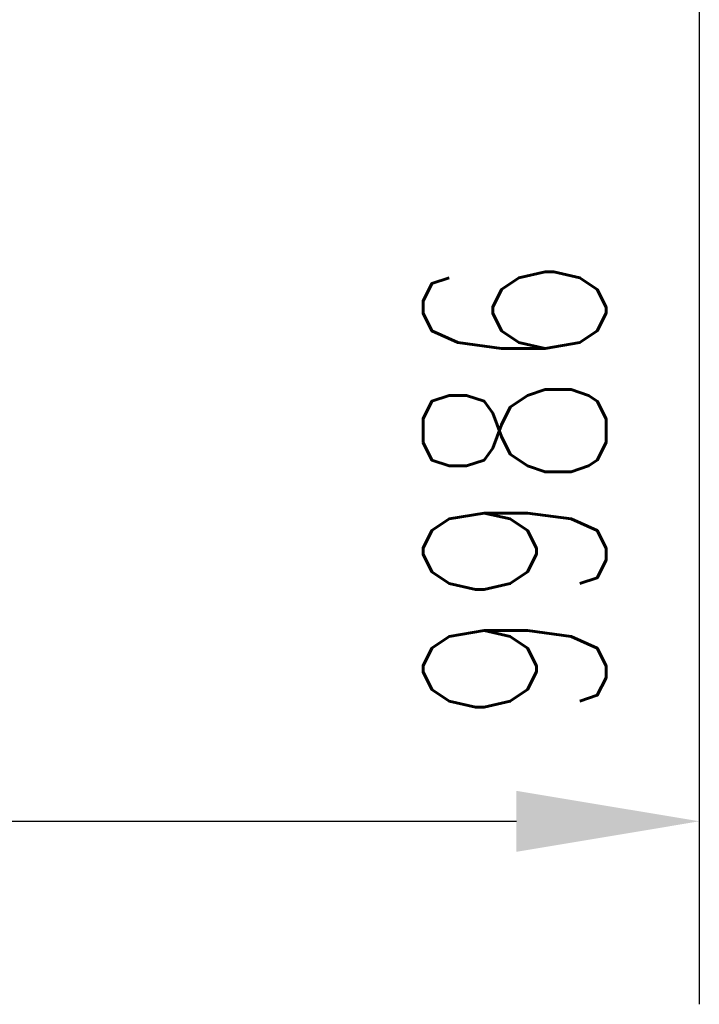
# Model space of a CAD drawing. Header units: millimetres. Extents: x 3526 to 4380, y 11541 to 12002.
# Tile 114 of 127: x 4218.45 to 4225.88, y 11841.12 to 11851.88. Entities that reach past the tile are written whole.
import ezdxf

# ---------------------------------------------------------------- set-up
doc = ezdxf.new("R2010")
doc.units = ezdxf.units.MM
doc.header["$LTSCALE"] = 10
doc.layers.get('Defpoints').update_dxf_attribs({"color": 1})
doc.layers.add('PS_DIM', color=4, linetype='Continuous', lineweight=13)
doc.styles.add('simplex', font='simplex.shx', dxfattribs={"width": 0.75})
doc.dimstyles.new('1_20_GŁ_DS1-LS20', dxfattribs={"dimtxt": 2, "dimasz": 2, "dimexe": 2, "dimexo": 5, "dimgap": 1, "dimtad": 1, "dimjust": 4, "dimdec": 0, "dimlfac": 20, "dimtxsty": 'simplex', "dimblk1": 'NONE', "dimsah": 1, "dimcen": 2, "dimclrd": 256, "dimclre": 256, "dimclrt": 4, "dimadec": 1, "dimazin": 0, "dimtfac": 1, "dimtdec": 0, "dimtmove": 2, "dimatfit": 3, "dimfxl": 1, "dimarcsym": 0})

# ---------------------------------------------------------------- blocks, each defined once
blk = doc.blocks.new('*D148')
at = {"layer": 'Defpoints', "color": 0, "transparency": 16777216}
for p in [(4225.88, 11866.388), (3923.29, 11856.388), (4225.88, 11843.122)]:
    blk.add_point(p, dxfattribs=at)
at = {"layer": 'PS_DIM', "lineweight": -2, "transparency": 16777216}
for p, q in [((4225.88, 11861.388), (4225.88, 11841.122)), ((3923.29, 11851.388), (3923.29, 11841.122)), ((3923.29, 11843.122), (4223.88, 11843.122))]:
    blk.add_line(p, q, dxfattribs=at)
at = {"layer": 'PS_DIM', "transparency": 16777216}
blk.add_solid([(4223.88, 11843.455), (4223.88, 11842.788), (4225.88, 11843.122)], dxfattribs=at)
at = {"layer": 'PS_DIM', "color": 4, "transparency": 16777216, "insert": (4223.86, 11846.749), "char_height": 2, "attachment_point": 5, "rotation": 90, "style": 'simplex'}
blk.add_mtext('9986', dxfattribs=at)
blk = doc.blocks.new('_None')

msp = doc.modelspace()

# ---------------------------------------------------------------- dimensions: what is measured, and where the dimension line sits
at = {"layer": 'PS_DIM'}
dim = msp.add_linear_dim(base=(4225.88, 11843.122), p1=(3923.29, 11856.388), p2=(4225.88, 11866.388), text='9986', dimstyle='1_20_GŁ_DS1-LS20', dxfattribs=at)
dim.commit()
dim.dimension.update_dxf_attribs({"geometry": '*D148', "text_midpoint": (4223.86, 11846.749), "dimtype": 128, "text_rotation": 90})

doc.saveas('drawing.dxf')
